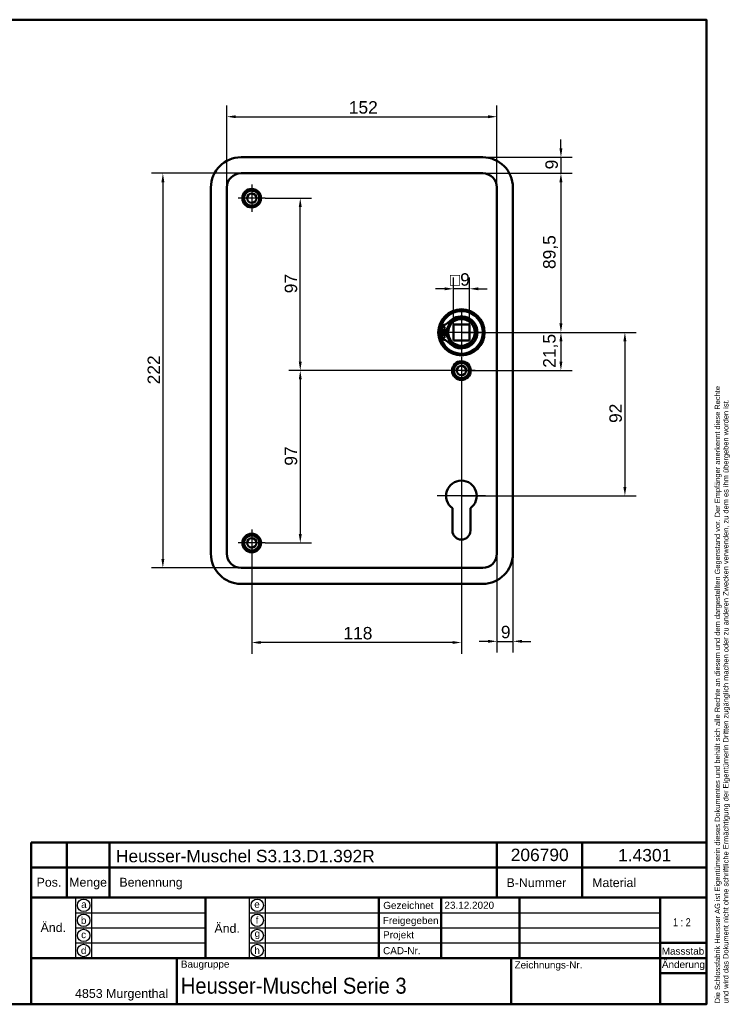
# Model space of a CAD drawing. Header units: millimetres. Extents: x 20 to 833, y 20 to 574.
# Tile 4 of 4: x 434 to 833, y 20 to 574. Entities that reach past the tile are written whole.
import ezdxf
from ezdxf.enums import TextEntityAlignment as Align

# ---------------------------------------------------------------- set-up
doc = ezdxf.new("R2010")
doc.units = ezdxf.units.MM
doc.header["$LTSCALE"] = 2
for name, color, linetype, lineweight in [('Bemaßungen(DIN)', 7, 'Continuous', 25), ('Mittelpunktmarkierung(DIN)', 7, 'Continuous', 25), ('Sichtbare Kanten(DIN)', 7, 'Continuous', 50), ('Skizziergeometrie(DIN)', 7, 'Continuous', 50), ('Skizzierlinie(DIN)', 7, 'Continuous', 25), ('Symbole(DIN)', 7, 'Continuous', 25)]:
    doc.layers.add(name, color=color, linetype=linetype, lineweight=lineweight)
doc.styles.add('Aktuell-DIN', font='arial.ttf')
doc.styles.add('STANDARD-DIN~0', font='arial.ttf')
doc.styles.add('Textstil10', font='arial.ttf')
doc.styles.add('Textstil41', font='arial.ttf', dxfattribs={"width": 0.8})
doc.styles.add('Textstil83', font='arial.ttf', dxfattribs={"width": 0.8})
doc.dimstyles.new('CAD-LAN', dxfattribs={"dimscale": 2, "dimtxt": 3.5, "dimasz": 2.5, "dimexe": 3.175, "dimexo": 0, "dimgap": 0.8, "dimtad": 1, "dimrnd": 1e-08, "dimtxsty": 'STANDARD-DIN~0', "dimcen": 0.09, "dimdle": 10, "dimclrd": 250, "dimclre": 250, "dimclrt": 250, "dimadec": 0, "dimazin": 2, "dimtfac": 1, "dimtmove": 0, "dimatfit": 3, "dimfxl": 1, "dimtolj": 1, "dimtzin": 0, "dimlwd": 25, "dimlwe": 25, "dimarcsym": 0})

# ---------------------------------------------------------------- blocks, each defined once
blk = doc.blocks.new('Ränder Standardrahmen')
at = {"layer": 'Skizziergeometrie(DIN)', "flags": 128}
blk.add_lwpolyline([(10, 10), (10, 287), (410, 287), (410, 10), (10, 10)], dxfattribs=at)
blk = doc.blocks.new('Schriftfelder Heusser')
at = {"layer": 'Skizziergeometrie(DIN)'}
for p, q in [((101, 229.92), (101, 236.92)), ((101, 236.92), (291, 236.92)), ((111, 229.92), (111, 236.92)), ((123, 229.92), (123, 236.92)), ((232, 229.92), (232, 236.92)), ((256, 229.92), (256, 236.92)), ((291, 236.92), (291, 229.92)), ((101, 191.42), (101, 229.92)), ((101, 229.92), (291, 229.92)), ((111, 229.92), (111, 221.42)), ((123, 229.92), (123, 221.42)), ((232, 229.92), (232, 221.42)), ((256, 229.92), (256, 221.42)), ((291, 229.92), (291, 191.42)), ((101, 221.42), (291, 221.42)), ((150, 221.42), (150, 204.42)), ((198.85, 221.42), (198.85, 204.42)), ((216.35, 221.42), (216.35, 204.42)), ((238.35, 221.42), (238.35, 204.42)), ((278, 221.42), (278, 191.42)), ((278, 208.67), (291, 208.67)), ((101, 204.42), (291, 204.42)), ((142, 204.42), (142, 191.42)), ((236, 204.42), (236, 191.42)), ((278, 200.17), (291, 200.17)), ((291, 191.42), (101, 191.42))]:
    blk.add_line(p, q, dxfattribs=at)
at = {"layer": 'Skizzierlinie(DIN)'}
for p, q in [((113.5, 221.42), (113.5, 204.42)), ((118, 221.42), (118, 204.42)), ((162.35, 221.42), (162.35, 204.42)), ((166.85, 221.42), (166.85, 204.42)), ((113.5, 217.17), (150, 217.17)), ((162.35, 217.17), (278, 217.17)), ((113.5, 212.92), (150, 212.92)), ((162.35, 212.92), (278, 212.92)), ((113.5, 208.67), (150, 208.67)), ((162.35, 208.67), (278, 208.67))]:
    blk.add_line(p, q, dxfattribs=at)
for centre in [(115.75, 219.25), (164.6, 219.25), (115.75, 215.04), (164.6, 215.04), (115.75, 210.79), (164.6, 210.79), (115.75, 206.54), (164.6, 206.54)]:
    blk.add_circle(centre, 1.75, dxfattribs=at)
at = {"layer": 'Symbole(DIN)', "color": 7, "insert": (293.33, 191.7), "char_height": 1.5, "width": 182.3003, "attachment_point": 1, "rotation": 90, "line_spacing_factor": 0.944221, "style": 'Aktuell-DIN'}
blk.add_mtext('\\fArial|b0|i0;\\H1.5000;Die Schlossfabrik Heusser AG ist Eigentümerin dieses Dokumentes und behält sich alle Rechte an diesem und dem dargestellten Gegenstand vor. Der Empfänger anerkennt diese Rechte\\Pund wird das Dokument nicht ohne schriftliche Ermächtigung der Eigentümerin Dritten zugänglich machen oder zu anderen Zwecken verwenden, zu dem es ihm übergeben worden ist.\\P ', dxfattribs=at)
at = {"layer": 'Symbole(DIN)', "color": 179, "true_color": 0x262659, "style": 'Aktuell-DIN'}
for s, insert, char_height, attachment_point in [('B-Nummer', (234.74, 225.62), 2.489, 4), ('Material', (265.02, 225.62), 2.489, 5), ('Pos.', (106, 227), 2.489, 2), ('Menge', (117, 227), 2.489, 2), ('Benennung', (125.81, 225.38), 2.489, 4), ('\\fArial|b0|i0;a', (115.81, 219.53), 2, 5), ('\\fArial|b0|i0;e', (164.54, 219.53), 2, 5), ('\\fArial|b0|i0;Gezeichnet', (200.05, 219.23), 2, 4), ('\\fArial|b0|i0;b', (115.75, 215), 2, 5), ('\\fArial|b0|i0;f', (164.55, 215.06), 2, 5), ('\\fArial|b0|i0;Freigegeben', (199.92, 216), 2, 1), ('\\fArial|b0|i0;c', (115.75, 211.01), 2, 5), ('\\fArial|b0|i0;g', (164.63, 211.05), 2, 5), ('\\fArial|b0|i0;Projekt', (200, 211.98), 2, 1), ('\\fArial|b0|i0;d', (115.76, 206.55), 2, 5), ('\\fArial|b0|i0;h', (164.55, 206.57), 2, 5), ('\\fArial|b0|i0;CAD-Nr.', (200, 207.5), 2, 1), ('\\fArial|b0|i0;\\H2.0000;Massstab', (284.39, 206.37), 2, 5), ('\\fArial|b0|i0;\\H2.0000;Baugruppe', (143.1, 203.73), 2, 1), ('\\fArial|b0|i0;Zeichnungs-Nr.', (237, 203.5), 2, 1), ('\\fArial|b0|i0;\\H2.5000;4853 Murgenthal', (113.33, 192.46), 2.5, 7)]:
    blk.add_mtext(s, dxfattribs=dict(at, insert=insert, char_height=char_height, attachment_point=attachment_point))
at = {"layer": 'Symbole(DIN)', "color": 179, "true_color": 0x262659, "attachment_point": 5, "style": 'Aktuell-DIN'}
for s, insert, char_height, width in [('Änd.', (107.21, 213), 2.489, 12.3494), ('Änd.', (156.12, 212.76), 2.489, 12.3494), ('\\fArial|b0|i0;Änderung', (284.51, 202.33), 2, 12.1143)]:
    blk.add_mtext(s, dxfattribs=dict(at, insert=insert, char_height=char_height, width=width))
at = {"layer": 'Symbole(DIN)', "color": 7, "insert": (143.1, 196.62), "char_height": 4.5, "width": 90.18, "attachment_point": 4, "style": 'Aktuell-DIN'}
blk.add_mtext('\\fArial|b0|i0;\\W0.90;\\H4.5000;Heusser-Muschel Serie 3', dxfattribs=at)
at = {"layer": 'Symbole(DIN)', "color": 179, "true_color": 0x262659, "style": 'Textstil10'}
blk.add_attdef('ERSTELLUNGSDATUM_001', (217.26, 218.29), '', height=2, dxfattribs=at)
at = {"layer": 'Symbole(DIN)', "color": 179, "true_color": 0x262659}
for tag, height, style, p in [('AUTOR', 2.49, 'Aktuell-DIN', (240.03, 219.26)), ('KONTROLLDATUM', 2, 'Textstil10', (217.42, 215.04)), ('KONTROLLIERT_VON', 2, 'Textstil10', (239.98, 215.05))]:
    blk.add_attdef(tag, text='', height=height, dxfattribs=dict(at, style=style)).set_placement(p, align=Align.MIDDLE_LEFT)
at = {"layer": 'Symbole(DIN)', "color": 7, "style": 'Textstil83', "width": 0.8}
blk.add_attdef('Anfänglicher_Ansichtsmaßstab_001', (281.57, 213.34), '', height=2.3, dxfattribs=at)
at = {"layer": 'Symbole(DIN)', "color": 179, "true_color": 0x262659, "style": 'Textstil10'}
blk.add_attdef('PROJEKT', text='', height=2, dxfattribs=at).set_placement((217.77, 209.72), align=Align.BOTTOM_LEFT)
at = {"layer": 'Symbole(DIN)', "color": 7, "style": 'Textstil41', "width": 0.8}
blk.add_attdef('STATUS', text='', height=5, dxfattribs=at).set_placement((284.53, 195.86), align=Align.MIDDLE_CENTER)
blk = doc.blocks.new('*D8')
at = {"layer": 'Bemaßungen(DIN)', "color": 250, "linetype": 'Continuous', "lineweight": 25, "true_color": 0x3f3f3f, "transparency": 16777216}
for p, q in [((694.09, 487.58), (744.44, 487.58)), ((738.09, 482.58), (738.09, 403.08)), ((682.09, 398.08), (744.44, 398.08))]:
    blk.add_line(p, q, dxfattribs=at)
at = {"layer": 'Bemaßungen(DIN)', "color": 250, "linetype": 'Continuous', "true_color": 0x3f3f3f, "transparency": 16777216}
for points in [[(737.25, 482.58), (738.92, 482.58), (738.09, 487.58)], [(737.25, 403.08), (738.92, 403.08), (738.09, 398.08)]]:
    blk.add_solid(points, dxfattribs=at)
at = {"layer": 'Defpoints', "color": 0, "linetype": 'Continuous', "transparency": 16777216}
for p in [(694.09, 487.58), (682.09, 398.08), (738.09, 398.08)]:
    blk.add_point(p, dxfattribs=at)
at = {"layer": 'Bemaßungen(DIN)', "color": 250, "linetype": 'Continuous', "lineweight": 25, "true_color": 0x3f3f3f, "transparency": 16777216, "insert": (728.07, 433.71), "char_height": 7, "attachment_point": 1, "rotation": 90, "style": 'STANDARD-DIN~0'}
blk.add_mtext('\\A1;89,5', dxfattribs=at)
blk = doc.blocks.new('*D9')
at = {"layer": 'Bemaßungen(DIN)', "color": 250, "linetype": 'Continuous', "lineweight": 25, "true_color": 0x3f3f3f, "transparency": 16777216}
for p, q in [((738.09, 501.58), (738.09, 506.58)), ((694.09, 496.58), (744.44, 496.58)), ((738.09, 496.58), (738.09, 487.58)), ((694.09, 487.58), (744.44, 487.58)), ((738.09, 482.58), (738.09, 477.58))]:
    blk.add_line(p, q, dxfattribs=at)
at = {"layer": 'Bemaßungen(DIN)', "color": 250, "linetype": 'Continuous', "true_color": 0x3f3f3f, "transparency": 16777216}
for points in [[(737.25, 501.58), (738.92, 501.58), (738.09, 496.58)], [(737.25, 482.58), (738.92, 482.58), (738.09, 487.58)]]:
    blk.add_solid(points, dxfattribs=at)
at = {"layer": 'Defpoints', "color": 0, "linetype": 'Continuous', "transparency": 16777216}
for p in [(694.09, 496.58), (694.09, 487.58), (738.09, 487.58)]:
    blk.add_point(p, dxfattribs=at)
at = {"layer": 'Bemaßungen(DIN)', "color": 250, "linetype": 'Continuous', "lineweight": 25, "true_color": 0x3f3f3f, "transparency": 16777216, "insert": (729.34, 489.78), "char_height": 7, "attachment_point": 1, "rotation": 90, "style": 'STANDARD-DIN~0'}
blk.add_mtext('\\A1;9', dxfattribs=at)
blk = doc.blocks.new('*D10')
at = {"layer": 'Bemaßungen(DIN)', "color": 250, "linetype": 'Continuous', "lineweight": 25, "true_color": 0x3f3f3f, "transparency": 16777216}
for p, q in [((682.09, 398.08), (744.44, 398.08)), ((738.09, 393.08), (738.09, 381.58)), ((682.09, 376.58), (744.44, 376.58))]:
    blk.add_line(p, q, dxfattribs=at)
at = {"layer": 'Bemaßungen(DIN)', "color": 250, "linetype": 'Continuous', "true_color": 0x3f3f3f, "transparency": 16777216}
for points in [[(737.25, 393.08), (738.92, 393.08), (738.09, 398.08)], [(737.25, 381.58), (738.92, 381.58), (738.09, 376.58)]]:
    blk.add_solid(points, dxfattribs=at)
at = {"layer": 'Defpoints', "color": 0, "linetype": 'Continuous', "transparency": 16777216}
for p in [(682.09, 398.08), (682.09, 376.58), (738.09, 376.58)]:
    blk.add_point(p, dxfattribs=at)
at = {"layer": 'Bemaßungen(DIN)', "color": 250, "linetype": 'Continuous', "lineweight": 25, "true_color": 0x3f3f3f, "transparency": 16777216, "insert": (728.07, 378.15), "char_height": 7, "attachment_point": 1, "rotation": 90, "style": 'STANDARD-DIN~0'}
blk.add_mtext('\\A1;21,5', dxfattribs=at)
blk = doc.blocks.new('*D11')
at = {"layer": 'Bemaßungen(DIN)', "color": 250, "linetype": 'Continuous', "lineweight": 25, "true_color": 0x3f3f3f, "transparency": 16777216}
for p, q in [((682.09, 398.08), (780.44, 398.08)), ((774.09, 393.08), (774.09, 311.08)), ((682.09, 306.08), (780.44, 306.08))]:
    blk.add_line(p, q, dxfattribs=at)
at = {"layer": 'Bemaßungen(DIN)', "color": 250, "linetype": 'Continuous', "true_color": 0x3f3f3f, "transparency": 16777216}
for points in [[(773.25, 393.08), (774.92, 393.08), (774.09, 398.08)], [(773.25, 311.08), (774.92, 311.08), (774.09, 306.08)]]:
    blk.add_solid(points, dxfattribs=at)
at = {"layer": 'Defpoints', "color": 0, "linetype": 'Continuous', "transparency": 16777216}
for p in [(682.09, 398.08), (682.09, 306.08), (774.09, 306.08)]:
    blk.add_point(p, dxfattribs=at)
at = {"layer": 'Bemaßungen(DIN)', "color": 250, "linetype": 'Continuous', "lineweight": 25, "true_color": 0x3f3f3f, "transparency": 16777216, "insert": (765.34, 347.1), "char_height": 7, "attachment_point": 1, "rotation": 90, "style": 'STANDARD-DIN~0'}
blk.add_mtext('\\A1;92', dxfattribs=at)
blk = doc.blocks.new('*D12')
at = {"layer": 'Bemaßungen(DIN)', "color": 250, "linetype": 'Continuous', "lineweight": 25, "true_color": 0x3f3f3f, "transparency": 16777216}
for p, q in [((550.09, 479.58), (550.09, 525.76)), ((702.09, 479.58), (702.09, 525.76)), ((555.09, 519.41), (697.09, 519.41))]:
    blk.add_line(p, q, dxfattribs=at)
at = {"layer": 'Bemaßungen(DIN)', "color": 250, "linetype": 'Continuous', "true_color": 0x3f3f3f, "transparency": 16777216}
for points in [[(555.09, 520.24), (555.09, 518.58), (550.09, 519.41)], [(697.09, 520.24), (697.09, 518.58), (702.09, 519.41)]]:
    blk.add_solid(points, dxfattribs=at)
at = {"layer": 'Defpoints', "color": 0, "linetype": 'Continuous', "transparency": 16777216}
for p in [(702.09, 519.41), (550.09, 479.58), (702.09, 479.58)]:
    blk.add_point(p, dxfattribs=at)
at = {"layer": 'Bemaßungen(DIN)', "color": 250, "linetype": 'Continuous', "lineweight": 25, "true_color": 0x3f3f3f, "transparency": 16777216, "insert": (618.72, 528.16), "char_height": 7, "attachment_point": 1, "style": 'STANDARD-DIN~0'}
blk.add_mtext('\\A1;152', dxfattribs=at)
blk = doc.blocks.new('*D13')
at = {"layer": 'Bemaßungen(DIN)', "color": 250, "linetype": 'Continuous', "lineweight": 25, "true_color": 0x3f3f3f, "transparency": 16777216}
for p, q in [((558.09, 487.58), (507.74, 487.58)), ((514.09, 482.58), (514.09, 270.58)), ((558.09, 265.58), (507.74, 265.58))]:
    blk.add_line(p, q, dxfattribs=at)
at = {"layer": 'Bemaßungen(DIN)', "color": 250, "linetype": 'Continuous', "true_color": 0x3f3f3f, "transparency": 16777216}
for points in [[(513.25, 482.58), (514.92, 482.58), (514.09, 487.58)], [(513.25, 270.58), (514.92, 270.58), (514.09, 265.58)]]:
    blk.add_solid(points, dxfattribs=at)
at = {"layer": 'Defpoints', "color": 0, "linetype": 'Continuous', "transparency": 16777216}
for p in [(558.09, 487.58), (514.09, 265.58), (558.09, 265.58)]:
    blk.add_point(p, dxfattribs=at)
at = {"layer": 'Bemaßungen(DIN)', "color": 250, "linetype": 'Continuous', "lineweight": 25, "true_color": 0x3f3f3f, "transparency": 16777216, "insert": (505.46, 368.82), "char_height": 7, "attachment_point": 1, "rotation": 90, "style": 'STANDARD-DIN~0'}
blk.add_mtext('\\A1;222', dxfattribs=at)
blk = doc.blocks.new('*D14')
at = {"layer": 'Bemaßungen(DIN)', "color": 250, "linetype": 'Continuous', "lineweight": 25, "true_color": 0x3f3f3f, "transparency": 16777216}
for p, q in [((571.74, 473.58), (597.75, 473.58)), ((591.4, 381.58), (591.4, 468.58)), ((682.09, 376.58), (585.05, 376.58))]:
    blk.add_line(p, q, dxfattribs=at)
at = {"layer": 'Bemaßungen(DIN)', "color": 250, "linetype": 'Continuous', "true_color": 0x3f3f3f, "transparency": 16777216}
for points in [[(590.57, 468.58), (592.23, 468.58), (591.4, 473.58)], [(590.57, 381.58), (592.23, 381.58), (591.4, 376.58)]]:
    blk.add_solid(points, dxfattribs=at)
at = {"layer": 'Defpoints', "color": 0, "linetype": 'Continuous', "transparency": 16777216}
for p in [(571.74, 473.58), (591.4, 473.58), (682.09, 376.58)]:
    blk.add_point(p, dxfattribs=at)
at = {"layer": 'Bemaßungen(DIN)', "color": 250, "linetype": 'Continuous', "lineweight": 25, "true_color": 0x3f3f3f, "transparency": 16777216, "insert": (582.65, 420.06), "char_height": 7, "attachment_point": 1, "rotation": 90, "style": 'STANDARD-DIN~0'}
blk.add_mtext('\\A1;97', dxfattribs=at)
blk = doc.blocks.new('*D15')
at = {"layer": 'Bemaßungen(DIN)', "color": 250, "linetype": 'Continuous', "lineweight": 25, "true_color": 0x3f3f3f, "transparency": 16777216}
for p, q in [((682.09, 376.58), (585.05, 376.58)), ((591.4, 371.58), (591.4, 284.58)), ((571.74, 279.58), (597.75, 279.58))]:
    blk.add_line(p, q, dxfattribs=at)
at = {"layer": 'Bemaßungen(DIN)', "color": 250, "linetype": 'Continuous', "true_color": 0x3f3f3f, "transparency": 16777216}
for points in [[(590.57, 371.58), (592.23, 371.58), (591.4, 376.58)], [(590.57, 284.58), (592.23, 284.58), (591.4, 279.58)]]:
    blk.add_solid(points, dxfattribs=at)
at = {"layer": 'Defpoints', "color": 0, "linetype": 'Continuous', "transparency": 16777216}
for p in [(682.09, 376.58), (571.74, 279.58), (591.4, 279.58)]:
    blk.add_point(p, dxfattribs=at)
at = {"layer": 'Bemaßungen(DIN)', "color": 250, "linetype": 'Continuous', "lineweight": 25, "true_color": 0x3f3f3f, "transparency": 16777216, "insert": (582.65, 323.06), "char_height": 7, "attachment_point": 1, "rotation": 90, "style": 'STANDARD-DIN~0'}
blk.add_mtext('\\A1;97', dxfattribs=at)
blk = doc.blocks.new('*D16')
at = {"layer": 'Bemaßungen(DIN)', "color": 250, "linetype": 'Continuous', "lineweight": 25, "true_color": 0x3f3f3f, "transparency": 16777216}
for p, q in [((682.09, 368.93), (682.09, 217.23)), ((564.09, 271.93), (564.09, 217.23)), ((677.09, 223.58), (569.09, 223.58))]:
    blk.add_line(p, q, dxfattribs=at)
at = {"layer": 'Bemaßungen(DIN)', "color": 250, "linetype": 'Continuous', "true_color": 0x3f3f3f, "transparency": 16777216}
for points in [[(569.09, 224.41), (569.09, 222.75), (564.09, 223.58)], [(677.09, 224.41), (677.09, 222.75), (682.09, 223.58)]]:
    blk.add_solid(points, dxfattribs=at)
at = {"layer": 'Defpoints', "color": 0, "linetype": 'Continuous', "transparency": 16777216}
for p in [(682.09, 368.93), (564.09, 271.93), (564.09, 223.58)]:
    blk.add_point(p, dxfattribs=at)
at = {"layer": 'Bemaßungen(DIN)', "color": 250, "linetype": 'Continuous', "lineweight": 25, "true_color": 0x3f3f3f, "transparency": 16777216, "insert": (615.68, 232.33), "char_height": 7, "attachment_point": 1, "style": 'STANDARD-DIN~0'}
blk.add_mtext('\\A1;118', dxfattribs=at)
blk = doc.blocks.new('*D17')
at = {"layer": 'Bemaßungen(DIN)', "color": 250, "linetype": 'Continuous', "lineweight": 25, "true_color": 0x3f3f3f, "transparency": 16777216}
for p, q in [((702.09, 273.58), (702.09, 217.87)), ((711.09, 273.58), (711.09, 217.87)), ((697.09, 224.22), (692.09, 224.22)), ((702.09, 224.22), (711.09, 224.22)), ((716.09, 224.22), (721.09, 224.22))]:
    blk.add_line(p, q, dxfattribs=at)
at = {"layer": 'Bemaßungen(DIN)', "color": 250, "linetype": 'Continuous', "true_color": 0x3f3f3f, "transparency": 16777216}
for points in [[(697.09, 225.06), (697.09, 223.39), (702.09, 224.22)], [(716.09, 225.06), (716.09, 223.39), (711.09, 224.22)]]:
    blk.add_solid(points, dxfattribs=at)
at = {"layer": 'Defpoints', "color": 0, "linetype": 'Continuous', "transparency": 16777216}
for p in [(702.09, 273.58), (711.09, 273.58), (711.09, 224.22)]:
    blk.add_point(p, dxfattribs=at)
at = {"layer": 'Bemaßungen(DIN)', "color": 250, "linetype": 'Continuous', "lineweight": 25, "true_color": 0x3f3f3f, "transparency": 16777216, "insert": (704.29, 232.97), "char_height": 7, "attachment_point": 1, "style": 'STANDARD-DIN~0'}
blk.add_mtext('\\A1;9', dxfattribs=at)
blk = doc.blocks.new('*D20')
at = {"layer": 'Bemaßungen(DIN)', "color": 250, "linetype": 'Continuous', "lineweight": 25, "true_color": 0x3f3f3f, "transparency": 16777216}
for p, q in [((677.59, 402.58), (677.59, 428.93)), ((686.59, 402.58), (686.59, 428.93)), ((672.59, 422.58), (667.59, 422.58)), ((686.59, 422.58), (677.59, 422.58)), ((691.59, 422.58), (696.59, 422.58))]:
    blk.add_line(p, q, dxfattribs=at)
at = {"layer": 'Bemaßungen(DIN)', "color": 250, "linetype": 'Continuous', "true_color": 0x3f3f3f, "transparency": 16777216}
for points in [[(672.59, 423.41), (672.59, 421.75), (677.59, 422.58)], [(691.59, 423.41), (691.59, 421.75), (686.59, 422.58)]]:
    blk.add_solid(points, dxfattribs=at)
at = {"layer": 'Defpoints', "color": 0, "linetype": 'Continuous', "transparency": 16777216}
for p in [(677.59, 422.58), (677.59, 402.58), (686.59, 402.58)]:
    blk.add_point(p, dxfattribs=at)
at = {"layer": 'Bemaßungen(DIN)', "color": 250, "linetype": 'Continuous', "lineweight": 25, "true_color": 0x3f3f3f, "transparency": 16777216, "insert": (675.72, 431.33), "char_height": 7, "attachment_point": 1, "style": 'STANDARD-DIN~0'}
blk.add_mtext('\\A1;\\fAIGDT|b0|i0;\\H7.0000;o\\fArial|b0|i0;\\H7.0000;9', dxfattribs=at)

msp = doc.modelspace()

# ---------------------------------------------------------------- linework, layer by layer
at = {"layer": 'Mittelpunktmarkierung(DIN)', "linetype": 'Continuous'}
for p, q in [((564.088, 481.228), (564.088, 465.928)), ((571.738, 473.578), (556.438, 473.578)), ((682.088, 410.578), (682.088, 385.578)), ((694.588, 398.078), (669.588, 398.078)), ((682.088, 384.228), (682.088, 368.928)), ((689.738, 376.578), (674.438, 376.578)), ((682.088, 319.678), (682.088, 296.078)), ((695.688, 306.078), (668.488, 306.078)), ((564.088, 287.228), (564.088, 271.928)), ((571.738, 279.578), (556.438, 279.578))]:
    msp.add_line(p, q, dxfattribs=at)
at = {"layer": 'Sichtbare Kanten(DIN)'}
for p, q in [((558.088, 496.578), (694.088, 496.578)), ((694.088, 487.578), (558.088, 487.578)), ((541.088, 273.578), (541.088, 479.578)), ((550.088, 479.578), (550.088, 273.578)), ((702.088, 273.578), (702.088, 479.578)), ((711.088, 479.578), (711.088, 273.578)), ((670.129, 398.695), (670.129, 401.719)), ((686.588, 402.578), (677.588, 402.578)), ((677.588, 402.578), (677.588, 393.578)), ((686.588, 393.578), (686.588, 402.578)), ((673.829, 398.695), (670.129, 398.695)), ((670.129, 397.462), (673.829, 397.462)), ((670.129, 394.438), (670.129, 397.462)), ((677.588, 393.578), (686.588, 393.578)), ((676.988, 286.578), (676.988, 299.154)), ((687.188, 299.154), (687.188, 286.578)), ((558.088, 265.578), (694.088, 265.578)), ((694.088, 256.578), (558.088, 256.578))]:
    msp.add_line(p, q, dxfattribs=at)
for centre, radius in [((564.088, 473.578), 5.25), ((564.088, 473.578), 4.25), ((564.088, 473.578), 2.65), ((682.088, 398.078), 13), ((682.088, 398.078), 12.5), ((682.088, 398.078), 8), ((682.088, 398.078), 7.5), ((671.979, 400.31), 0.85), ((671.979, 395.847), 0.85), ((682.088, 376.578), 5.25), ((682.088, 376.578), 4.25), ((682.088, 376.578), 2.65), ((564.088, 279.578), 5.25), ((564.088, 279.578), 4.25), ((564.088, 279.578), 2.65)]:
    msp.add_circle(centre, radius, dxfattribs=at)
for centre, radius, start, end in [((558.088, 479.578), 17, 90, 180), ((694.088, 479.578), 17, 0, 90), ((558.088, 479.578), 8, 90, 180), ((694.088, 479.578), 8, 0, 90), ((682.088, 398.078), 12, 198.17213, 161.82787), ((682.088, 398.078), 9.017, 224.1409, 135.8591), ((682.088, 398.078), 12, 175.21102, 184.78898), ((669.389, 410.401), 8.678, 274.96705, 315.8591), ((681.354, 398.078), 7.55, 125.6871, 175.31499), ((682.088, 398.078), 8.2, 153.63056, 206.36944), ((669.389, 385.755), 8.678, 44.1409, 85.03295), ((682.088, 398.078), 9, 176.0711, 183.9289), ((681.354, 398.078), 7.55, 184.68501, 234.3129), ((682.088, 306.078), 8.6, 306.37184, 233.62816), ((682.088, 286.578), 5.1, 180, 0), ((558.088, 273.578), 17, 180, 270), ((558.088, 273.578), 8, 180, 270), ((694.088, 273.578), 8, 270, 0), ((694.088, 273.578), 17, 270, 0)]:
    msp.add_arc(centre, radius, start, end, dxfattribs=at)

# ---------------------------------------------------------------- block references
at = {"xscale": 2, "yscale": 2, "zscale": 2}
msp.add_blockref('Ränder Standardrahmen', (0, 0), dxfattribs=at)
msp.add_blockref('Schriftfelder Heusser', (238, -362.833), dxfattribs=at).add_auto_attribs({'ERSTELLUNGSDATUM_001': '23.12.2020', 'Anfänglicher_Ansichtsmaßstab_001': '1 : 2'})

# ---------------------------------------------------------------- texts
at = {"layer": 'Symbole(DIN)', "color": 7, "char_height": 7, "attachment_point": 1, "style": 'Aktuell-DIN'}
for s, insert, width in [('{\\fArial|b0|i0;\\H7.0000;Heusser-Muschel S3.13.D1.392R}', (487.659, 106.906), 145.65549), ('{\\fArial|b0|i0;\\H7.0000;206790}', (709.83, 107.58), 32.62043), ('{\\fArial|b0|i0;\\H7.0000;1.4301}', (770.274, 107.401), 29.89939)]:
    msp.add_mtext(s, dxfattribs=dict(at, insert=insert, width=width))

# ---------------------------------------------------------------- dimensions: what is measured, and where the dimension line sits
at = {"layer": 'Bemaßungen(DIN)', "color": 250, "linetype": 'Continuous', "lineweight": 25, "true_color": 0x3f3f3f}
for base, p1, p2, angle, override, picture, middle in [((702.088, 519.411), (550.088, 479.578), (702.088, 479.578), 180, {"dimgap": 0.8, "dimdec": 2, "dimtol": 0, "dimlim": 0, "dimtp": 0, "dimtm": 0, "dimtdec": 2, "dimtofl": 0, "dimatfit": 1}, '*D12', (626.088, 519.411)), ((738.088, 487.578), (694.088, 496.578), (694.088, 487.578), 270, {"dimgap": 0.8, "dimdec": 2, "dimtol": 0, "dimlim": 0, "dimtp": 0, "dimtm": 0, "dimtdec": 2, "dimtofl": 1, "dimatfit": 1}, '*D9', (738.088, 492.078)), ((514.088, 265.578), (558.088, 487.578), (558.088, 265.578), 90, {"dimgap": 0.8, "dimdec": 2, "dimtol": 0, "dimlim": 0, "dimtp": 0, "dimtm": 0, "dimtdec": 2, "dimtofl": 0, "dimatfit": 1}, '*D13', (514.088, 376.578)), ((738.088, 398.078), (694.088, 487.578), (682.088, 398.078), 90, {"dimgap": 0.8, "dimdec": 2, "dimtol": 0, "dimlim": 0, "dimtp": 0, "dimtm": 0, "dimtdec": 2, "dimtofl": 0, "dimatfit": 1}, '*D8', (738.088, 442.828)), ((591.4, 473.578), (682.088, 376.578), (571.738, 473.578), 90, {"dimgap": 0.8, "dimdec": 2, "dimtol": 0, "dimlim": 0, "dimtp": 0, "dimtm": 0, "dimtdec": 2, "dimtofl": 0, "dimatfit": 1}, '*D14', (591.4, 425.078)), ((738.088, 376.578), (682.088, 398.078), (682.088, 376.578), 90, {"dimgap": 0.8, "dimdec": 2, "dimtol": 0, "dimlim": 0, "dimtp": 0, "dimtm": 0, "dimtdec": 2, "dimtofl": 0, "dimatfit": 1}, '*D10', (738.088, 387.328)), ((774.088, 306.078), (682.088, 398.078), (682.088, 306.078), 90, {"dimgap": 0.8, "dimdec": 2, "dimtol": 0, "dimlim": 0, "dimtp": 0, "dimtm": 0, "dimtdec": 2, "dimtofl": 0, "dimatfit": 1}, '*D11', (774.088, 352.078)), ((591.4, 279.578), (682.088, 376.578), (571.738, 279.578), 90, {"dimgap": 0.8, "dimdec": 2, "dimtol": 0, "dimlim": 0, "dimtp": 0, "dimtm": 0, "dimtdec": 2, "dimtofl": 0, "dimatfit": 1}, '*D15', (591.4, 328.078)), ((564.088, 223.578), (682.088, 368.928), (564.088, 271.928), 180, {"dimgap": 0.8, "dimdec": 2, "dimtol": 0, "dimlim": 0, "dimtp": 0, "dimtm": 0, "dimtdec": 2, "dimtofl": 0, "dimatfit": 1}, '*D16', (623.088, 223.578))]:
    dim = msp.add_linear_dim(base=base, p1=p1, p2=p2, angle=angle, dimstyle='CAD-LAN', override=override, dxfattribs=at)
    dim.commit()
    dim.dimension.update_dxf_attribs({"geometry": picture, "text_midpoint": middle, "dimtype": 160})
dim = msp.add_linear_dim(base=(677.588, 422.578), p1=(686.588, 402.578), p2=(677.588, 402.578), angle=180, text='\\fAIGDT|b0|i0;\\H7.0000;o\\fArial|b0|i0;\\H7.0000;<>', dimstyle='CAD-LAN', override={"dimgap": 0.8, "dimdec": 2, "dimtol": 0, "dimlim": 0, "dimtp": 0, "dimtm": 0, "dimtdec": 2, "dimtofl": 1, "dimatfit": 1}, dxfattribs=at)
dim.commit()
dim.dimension.update_dxf_attribs({"geometry": '*D20', "text_midpoint": (682.088, 422.578), "dimtype": 160})
dim = msp.add_linear_dim(base=(711.088, 224.223), p1=(702.088, 273.578), p2=(711.088, 273.578), dimstyle='CAD-LAN', override={"dimgap": 0.8, "dimdec": 2, "dimtol": 0, "dimlim": 0, "dimtp": 0, "dimtm": 0, "dimtdec": 2, "dimtofl": 1, "dimatfit": 1}, dxfattribs=at)
dim.commit()
dim.dimension.update_dxf_attribs({"geometry": '*D17', "text_midpoint": (706.588, 224.223), "dimtype": 160})

doc.saveas('drawing.dxf')
